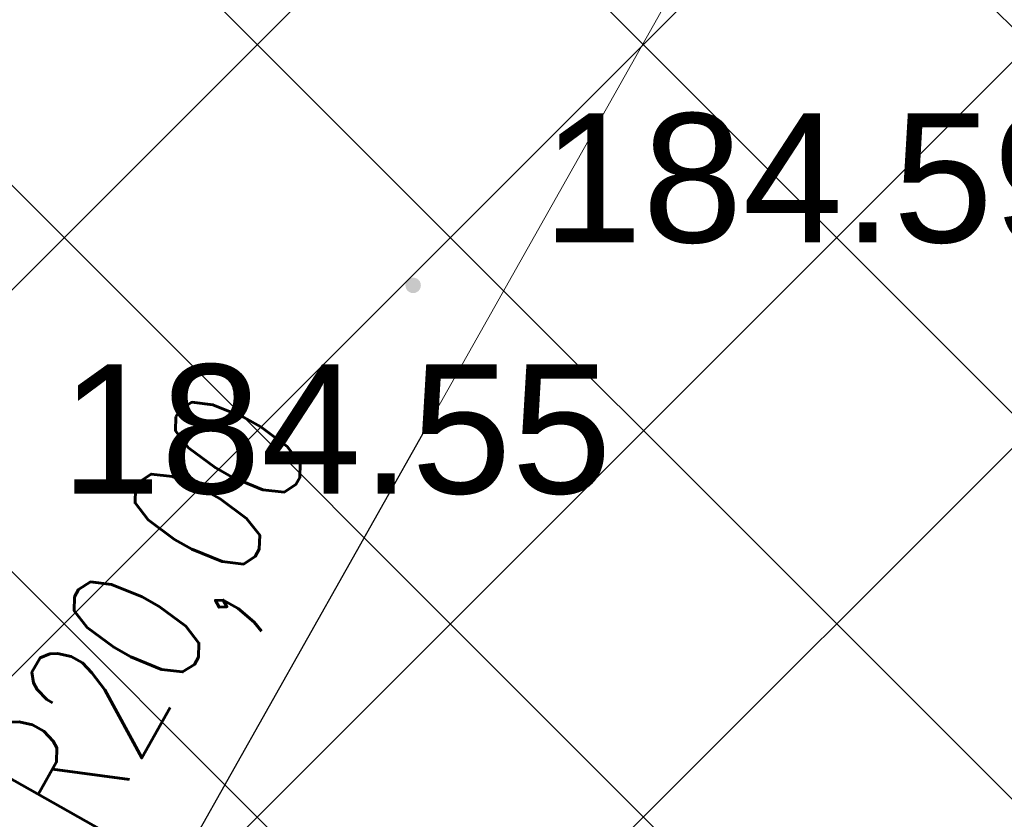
# Model space of a CAD drawing. Extents: x 8014 to 6635291, y -5609 to 5765892.
# Tile 72 of 158: x 6601188.45 to 6601194.18, y 5731782.04 to 5731786.68. Entities that reach past the tile are written whole.
import ezdxf
from ezdxf import colors
from ezdxf.entities.mleader import LeaderData, LeaderLine
from ezdxf.math import Vec2, Vec3

# ---------------------------------------------------------------- set-up
doc = ezdxf.new("R2010")
doc.units = 0
doc.header["$PDSIZE"] = 0.75
doc.layers.get('0').update_dxf_attribs({"linetype": 'CONTINUOUS'})
doc.layers.get('Defpoints').update_dxf_attribs({"linetype": 'CONTINUOUS'})
for name, color, linetype, lineweight in [('!m_rozbiórka', 242, 'CONTINUOUS', 15), ('D_WYMIARY', 7, 'CONTINUOUS', 15), ('GSPWPS', 7, 'CONTINUOUS', 13), ('GSPWPS_O', 7, 'CONTINUOUS', 13), ('OPIS', 7, 'CONTINUOUS', 0)]:
    doc.layers.add(name, color=color, linetype=linetype, lineweight=lineweight)
for name, color, linetype in [('50_KRZYWA_KOSZO_KONST', 252, 'CONTINUOUS'), ('A-SZRAF- DROGI', 130, 'CONTINUOUS'), ('a_chodnik', 31, 'CONTINUOUS'), ('a_zieleń', 80, 'CONTINUOUS')]:
    doc.layers.add(name, color=color, linetype=linetype)
doc.layers.add('AP_HATCH_DROGI', color=7, linetype='CONTINUOUS', lineweight=15, true_color=0x949494)
doc.styles.add('Arial', font='arial.ttf')
doc.styles.add('ROMANS', font='romans.shx', dxfattribs={"width": 0.7})
doc.dimstyles.new('wymiary 1000', dxfattribs={"dimtxt": 1.2, "dimasz": 0.5, "dimexe": 0.2, "dimexo": 0, "dimgap": 0.3, "dimtad": 1, "dimzin": 1, "dimtxsty": 'ROMANS', "dimblk": 'OBLIQUE', "dimcen": 1.5, "dimazin": 0, "dimtfac": 1, "dimtix": 1, "dimtmove": 0, "dimatfit": 3, "dimfxl": 1.25, "dimarcsym": 0})

# ---------------------------------------------------------------- blocks, each defined once
blk = doc.blocks.new('D_GSPWPS1')
blk.add_hatch(color=0).paths.add_polyline_path([(-0.045, 0), (-0.043467, -0.011647), (-0.038971, -0.0225), (-0.03182, -0.03182), (-0.0225, -0.038971), (-0.011647, -0.043467), (0, -0.045), (0.011647, -0.043467), (0.0225, -0.038971), (0.03182, -0.03182), (0.038971, -0.0225), (0.043467, -0.011647), (0.045, 0), (0.043467, 0.011647), (0.038971, 0.0225), (0.03182, 0.03182), (0.0225, 0.038971), (0.011647, 0.043467), (0, 0.045), (-0.011647, 0.043467), (-0.0225, 0.038971), (-0.03182, 0.03182), (-0.038971, 0.0225), (-0.043467, 0.011647)])
blk = doc.blocks.new('_None')
blk = doc.blocks.new('_Oblique')
at = {"color": 0, "linetype": 'ByBlock', "lineweight": -2}
blk.add_line((-0.5, -0.5), (0.5, 0.5), dxfattribs=at)
blk = doc.blocks.new('*D352')
at = {"layer": 'D_WYMIARY', "color": 0, "linetype": 'Continuous', "lineweight": -2}
blk.add_line((6601185.05406356, 5731774.096999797), (6601190.795644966, 5731784.276018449), dxfattribs=at)
at = {"layer": 'Defpoints', "color": 0}
for p in [(6601194.879930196, 5731791.516883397), (6601185.05406356, 5731774.096999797)]:
    blk.add_point(p, dxfattribs=at)
at = {"layer": 'D_WYMIARY', "color": 0, "linetype": 'Continuous', "lineweight": -2, "xscale": 0.5, "yscale": 0.5, "zscale": 0.5, "rotation": 240.5743759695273}
blk.add_blockref('_Oblique', (6601185.05406356, 5731774.096999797), dxfattribs=at)
at = {"layer": 'D_WYMIARY', "color": 0, "lineweight": 9, "insert": (6601189.290939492, 5731783.188278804), "char_height": 0.8, "attachment_point": 5, "rotation": 60.57437596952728, "style": 'ROMANS'}
blk.add_mtext('R20,00', dxfattribs=at)

msp = doc.modelspace()

# ---------------------------------------------------------------- hatches: boundary and pattern name
at = {"layer": '!m_rozbiórka', "transparency": 33554687}
h = msp.add_hatch(dxfattribs=at)
h.set_pattern_fill('ANSI37', color=256, scale=0.5)
h.set_pattern_definition([(45, (0, 0), (-1.122532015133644, 1.122532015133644), []), (135, (0, 0), (-1.122532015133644, -1.122532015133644), [])])
edge = h.paths.add_edge_path()
edge.add_line((6601175.89934984, 5731779.260818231), (6601192.12649969, 5731790.61388589))
edge.add_line((6601192.12649969, 5731790.61388589), (6601200.0052404, 5731778.37170096))
edge.add_arc((6601207.201025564, 5731783.217664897), 8.675407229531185, 213.9580897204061, 252.9347606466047)
edge.add_line((6601204.65513706, 5731774.92422518), (6601207.57071661, 5731774.17247705))
edge.add_arc((6601233.48332714, 5731660.660376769), 116.4322133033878, 102.8591647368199, 106.4917338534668)
edge.add_arc((6601194.879930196, 5731791.516883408), 20.00000000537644, 240.5743759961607, 286.11394049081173, ccw=False)
edge.add_line((6601185.054063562, 5731774.096999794), (6601175.89934984, 5731779.260818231))
at = {"layer": 'A-SZRAF- DROGI', "linetype": 'ByBlock', "lineweight": 0}
h = msp.add_hatch(dxfattribs=at)
h.set_pattern_fill('ANSI37', color=253, scale=3, style=0)
h.set_pattern_definition([(45, (3365827.470421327, 2822255.75228963), (-0.2651650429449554, 0.2651650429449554), []), (135, (3365827.470421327, 2822255.75228963), (-0.2651650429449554, -0.2651650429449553), [])])
h.paths.add_polyline_path([(6601164.801, 5731825.446), (6601168.790559, 5731826.947746), (6601168.820585, 5731824.474329), (6601166.454, 5731823.503)])
edge = h.paths.add_edge_path()
edge.add_line((6601172.476, 5731825.895), (6601172.4105, 5731828.025676))
edge.add_line((6601172.4105, 5731828.025676), (6601173.992, 5731828.189))
edge.add_arc((6601186.03492027, 5732243.680015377), 415.665509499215, 268.3397586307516, 269.9116548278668)
edge.add_line((6601185.394, 5731828.015), (6601205.043, 5731828.193))
edge.add_line((6601205.043, 5731828.193), (6601225.2324, 5731828.343))
edge.add_line((6601225.2324, 5731828.343), (6601245.168, 5731828.586))
edge.add_line((6601245.168, 5731828.586), (6601245.54301782, 5731828.590239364))
edge.add_line((6601245.54301782, 5731828.590239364), (6601246.883624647, 5731826.593755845))
edge.add_line((6601246.883624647, 5731826.593755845), (6601221.789705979, 5731826.309230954))
edge.add_line((6601221.789705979, 5731826.309230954), (6601205.136, 5731826.031))
edge.add_line((6601205.136, 5731826.031), (6601185.273, 5731825.848))
edge.add_line((6601185.273, 5731825.848), (6601173.834, 5731826.053))
edge.add_line((6601173.834, 5731826.053), (6601172.476, 5731825.895))
edge = h.paths.add_edge_path()
edge.add_line((6601111.994, 5731733.86), (6601109.203, 5731750.836))
edge.add_line((6601109.203, 5731750.836), (6601106.88, 5731760.994))
edge.add_line((6601106.88, 5731760.994), (6601102.557, 5731779.174))
edge.add_line((6601102.557, 5731779.174), (6601096.809, 5731802.335))
edge.add_line((6601096.809, 5731802.335), (6601093.3935, 5731815.0755))
edge.add_arc((6601112.890643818, 5731821.406846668), 20.49937969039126, 186.6456011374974, 197.9902726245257, ccw=False)
edge.add_arc((6601104.100382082, 5731821.197027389), 11.77172068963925, 157.093056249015, 190.5856574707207, ccw=False)
edge.add_line((6601093.257, 5731825.779000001), (6601095.519, 5731824.743))
edge.add_line((6601095.519, 5731824.743), (6601101.325, 5731802.801))
edge.add_line((6601101.325, 5731802.801), (6601106.886, 5731780.522))
edge.add_line((6601106.886, 5731780.522), (6601111.376, 5731762.136))
edge.add_line((6601111.376, 5731762.136), (6601116.585, 5731733.745))
edge.add_line((6601116.585, 5731733.745), (6601117.929, 5731724.497))
edge.add_line((6601117.929, 5731724.497), (6601120.174581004, 5731712.998631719))
edge.add_line((6601120.174581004, 5731712.998631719), (6601122.073782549, 5731714.127215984))
edge.add_line((6601122.073782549, 5731714.127215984), (6601119.954, 5731724.963))
edge.add_line((6601119.954, 5731724.963), (6601118.634, 5731734.045))
edge.add_line((6601118.634, 5731734.045), (6601113.329, 5731762.836))
edge.add_line((6601113.329, 5731762.836), (6601108.915, 5731781.012))
edge.add_line((6601108.915, 5731781.012), (6601103.286, 5731803.464))
edge.add_line((6601103.286, 5731803.464), (6601098.333, 5731822.44))
edge.add_line((6601098.333, 5731822.44), (6601100.26, 5731826.8))
edge.add_line((6601100.26, 5731826.8), (6601104.18, 5731826.61))
edge.add_line((6601104.18, 5731826.61), (6601124.59, 5731825.705))
edge.add_arc((6601125.610328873, 5731847.683485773), 22.00215689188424, 254.8648362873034, 267.34201003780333, ccw=False)
edge.add_line((6601119.865631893, 5731826.444527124), (6601114.201632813, 5731827.976553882))
edge.add_arc((6601110.333611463, 5731814.50400797), 14.01681427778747, 73.98101766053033, 84.72925958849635)
edge.add_line((6601111.621225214, 5731828.46155551), (6601104.31, 5731828.801))
edge.add_line((6601104.31, 5731828.801), (6601098.736000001, 5731829.044))
edge.add_arc((6601099.467862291, 5731836.320540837), 7.313252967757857, 237.4214308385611, 264.25660123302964, ccw=False)
edge.add_line((6601095.530000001, 5731830.158), (6601092.874, 5731826.011))
edge.add_arc((6601101.918260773, 5731821.943692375), 9.916735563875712, 155.7860047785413, 175.0173574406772)
edge.add_arc((6601112.859662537, 5731821.4016454), 20.86790340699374, 176.1439813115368, 198.0522861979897)
edge.add_line((6601093.019, 5731814.935), (6601096.416, 5731802.213))
edge.add_line((6601096.416, 5731802.213), (6601102.139, 5731779.125))
edge.add_line((6601102.139, 5731779.125), (6601106.492, 5731760.912))
edge.add_line((6601106.492, 5731760.912), (6601108.825, 5731750.719))
edge.add_line((6601108.825, 5731750.719), (6601111.607, 5731733.785))
edge.add_line((6601111.607, 5731733.785), (6601115.11, 5731713.014))
edge.add_line((6601115.11, 5731713.014), (6601115.782940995, 5731710.388937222))
edge.add_line((6601115.782940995, 5731710.388937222), (6601116.122591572, 5731710.590771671))
edge.add_line((6601116.122591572, 5731710.590771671), (6601115.488, 5731713.094))
edge.add_line((6601115.488, 5731713.094), (6601113.741, 5731723.477))
edge.add_line((6601113.741, 5731723.477), (6601111.994, 5731733.86))
at = {"layer": 'a_chodnik', "lineweight": 13, "transparency": 33554687}
h = msp.add_hatch(dxfattribs=at)
h.set_pattern_fill('ANSI37-METRIC', color=256, scale=0.2, angle=280.2340517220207)
h.set_pattern_definition([(325.2340517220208, (0, 0), (0.3620931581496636, 0.5216450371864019), []), (55.23405172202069, (0, 0), (-0.5216450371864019, 0.3620931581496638), [])])
h.paths.add_polyline_path([(6601194.246757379, 5731793.894956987), (6601194.215775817, 5731797.133052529), (6601193.225387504, 5731796.123685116), (6601193.239395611, 5731794.659602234), (6601194.246757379, 5731793.894956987)])
h.paths.add_polyline_path([(6601194.246757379, 5731793.894956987), (6601193.239395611, 5731794.659602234), (6601193.244759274, 5731794.09900901, -0.2473320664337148), (6601192.391404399, 5731792.44115067), (6601184.962975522, 5731787.243756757), (6601184.962938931, 5731787.235423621), (6601184.941439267, 5731787.201271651), (6601184.920092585, 5731787.201956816), (6601184.916287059, 5731787.211090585), (6601183.212613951, 5731786.019094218, -0.2018006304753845), (6601180.937978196, 5731785.528927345), (6601180.938117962, 5731785.515256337, -0.01914406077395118), (6601180.927381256, 5731785.132726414), (6601182.640627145, 5731784.398434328), (6601194.259836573, 5731792.527960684), (6601194.246757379, 5731793.894956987)])
h.paths.add_polyline_path([(6601182.640627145, 5731784.398434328), (6601180.927381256, 5731785.132726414, -0.04070849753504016), (6601180.807769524, 5731784.328882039), (6601182.541218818, 5731784.328882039), (6601182.640627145, 5731784.398434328)])
h.paths.add_polyline_path([(6601180.807769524, 5731784.328882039, 0.04070849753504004), (6601180.927381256, 5731785.132726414), (6601180.490661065, 5731785.319903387, -0.0411077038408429), (6601180.347307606, 5731784.328882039), (6601180.807769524, 5731784.328882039, 0.04070849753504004)])
h.paths.add_polyline_path([(6601179.222982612, 5731786.327350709), (6601178.162378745, 5731786.944962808, -0.005225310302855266), (6601177.708529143, 5731786.512316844), (6601179.22768519, 5731785.861211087), (6601179.222982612, 5731786.327350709)])
h.paths.add_polyline_path([(6601179.190745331, 5731784.328882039, 0.02863642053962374), (6601179.233917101, 5731785.243477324), (6601179.22768519, 5731785.861211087), (6601177.708529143, 5731786.512316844, -0.008710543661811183), (6601176.932199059, 5731785.812497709), (6601176.932197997, 5731785.464012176, -0.2917963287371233), (6601176.353734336, 5731784.557203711), (6601176.353734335, 5731784.328882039), (6601179.190745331, 5731784.328882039, 0.02863642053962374)])
h.paths.add_polyline_path([(6601180.501989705, 5731785.64551439, -0.04771992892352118), (6601179.983128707, 5731785.884701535), (6601179.222982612, 5731786.327350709), (6601179.22768519, 5731785.861211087), (6601180.490661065, 5731785.319903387, 0.01335516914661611), (6601180.501989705, 5731785.64551439, -0.04771992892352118)])
h.paths.add_polyline_path([(6601178.080613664, 5731786.992576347, 0.1412764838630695), (6601176.541231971, 5731787.390177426), (6601176.353544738, 5731787.388257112), (6601176.353544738, 5731787.378575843), (6601176.353734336, 5731787.378575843), (6601176.353734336, 5731786.990827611, -0.04925186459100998), (6601176.522947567, 5731786.890871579), (6601176.522952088, 5731786.915537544), (6601177.422952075, 5731786.915372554), (6601177.422906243, 5731786.665372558), (6601177.369921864, 5731786.665382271), (6601177.369920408, 5731786.657443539), (6601177.708529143, 5731786.512316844, 0.005225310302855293), (6601178.162378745, 5731786.944962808), (6601178.080613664, 5731786.992576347, 0.1412764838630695)])
h.paths.add_polyline_path([(6601176.932199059, 5731785.812497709), (6601176.932199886, 5731786.084012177, 0.1563945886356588), (6601176.745759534, 5731786.665496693), (6601176.522906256, 5731786.665537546), (6601176.522947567, 5731786.890871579, 0.04925186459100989), (6601176.353734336, 5731786.990827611), (6601176.353734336, 5731785.321743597, 0.006321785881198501), (6601176.932199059, 5731785.812497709)])
h.paths.add_polyline_path([(6601176.932199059, 5731785.812497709, 0.008710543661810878), (6601177.708529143, 5731786.512316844), (6601177.369920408, 5731786.657443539), (6601177.369921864, 5731786.665382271), (6601176.745759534, 5731786.665496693, -0.1563945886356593), (6601176.932199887, 5731786.084012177), (6601176.932199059, 5731785.812497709, 0.008710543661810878)])
h.paths.add_polyline_path([(6601176.353734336, 5731784.557203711, 0.2917963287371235), (6601176.932197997, 5731785.464012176), (6601176.932199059, 5731785.812497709, -0.006321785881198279), (6601176.353734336, 5731785.321743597), (6601176.353734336, 5731784.557203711, 0.2917963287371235)])
h.paths.add_polyline_path([(6601192.914, 5731790.78725), (6601192.914, 5731792.053), (6601196.45375, 5731792.053), (6601196.45375, 5731790.78725)])
edge = h.paths.add_edge_path()
edge.add_line((6601181.416804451, 5731787.530199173), (6601181.30558633, 5731787.5498259))
edge.add_line((6601181.30558633, 5731787.5498259), (6601181.383316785, 5731787.602243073))
edge.add_arc((6601181.693754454, 5731787.702736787), 0.3262982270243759, 197.9376092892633, 211.9225727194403)
at = {"layer": 'a_zieleń', "transparency": 33554687}
h = msp.add_hatch(dxfattribs=at)
h.set_pattern_fill('ANSI31', color=256, scale=2, angle=0.5415578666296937)
h.set_pattern_definition([(45.5415578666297, (6600987.53512271, 5732094.771343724), (-0.1784396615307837, 0.1750979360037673), [])])
edge = h.paths.add_edge_path()
edge.add_line((6601184.522925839, 5731785.715408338), (6601184.766921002, 5731785.473322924))
edge.add_line((6601184.766921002, 5731785.473322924), (6601208.79, 5731802.27))
edge.add_line((6601208.79, 5731802.27), (6601211.05, 5731814.48))
edge.add_line((6601211.05, 5731814.48), (6601142.150843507, 5731813.822858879))
edge.add_arc((6601143.69840858, 5731819.101553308), 5.500870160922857, 253.6603434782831, 270.5475106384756)
edge.add_line((6601143.750973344, 5731813.6009343), (6601191.033618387, 5731814.053326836))
edge.add_arc((6601191.121506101, 5731812.113382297), 1.941934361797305, 359.83740764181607, 92.59396805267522, ccw=False)
edge.add_line((6601193.063432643, 5731812.107871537), (6601193.07399525, 5731811.003901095))
edge.add_line((6601193.07399525, 5731811.003901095), (6601197.383252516, 5731811.044963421))
edge.add_line((6601197.383252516, 5731811.044963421), (6601197.425292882, 5731806.620725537))
edge.add_line((6601197.425292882, 5731806.620725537), (6601199.73158594, 5731806.642472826))
edge.add_line((6601199.73158594, 5731806.642472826), (6601199.802988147, 5731799.171269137))
edge.add_line((6601199.802988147, 5731799.171269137), (6601197.516155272, 5731797.164784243))
edge.add_line((6601197.516155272, 5731797.164784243), (6601194.215775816, 5731797.133052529))
edge.add_line((6601194.215775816, 5731797.133052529), (6601194.250820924, 5731793.47024802))
edge.add_arc((6601191.537576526, 5731793.658273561), 2.719751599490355, 281.08944697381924, 356.0357887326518, ccw=False)
edge.add_line((6601192.060696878, 5731790.989304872), (6601185.152182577, 5731786.155675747))
edge.add_arc((71774552.68679601, -87417922.68084788), 113685689.9179969, 124.9790439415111, 124.9790443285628)
h.paths.add_polyline_path([(6601204.905956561, 5731809.178180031), (6601202.576515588, 5731808.578882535), (6601203.741236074, 5731808.878531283)], flags=16)
at = {"layer": 'AP_HATCH_DROGI', "transparency": 33554687}
h = msp.add_hatch(dxfattribs=at)
h.set_pattern_fill('ANSI37', color=8, scale=0.4, style=0)
h.set_pattern_definition([(45, (-235.1363771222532, -0.007408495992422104), (-0.8980256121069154, 0.8980256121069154), []), (135, (-235.1363771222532, -0.007408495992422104), (-0.8980256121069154, -0.8980256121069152), [])])
h.paths.add_polyline_path([(6601193.249542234, 5731793.599106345), (6601193.023173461, 5731793.157140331), (6601192.537164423, 5731792.545996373), (6601191.365211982, 5731791.715704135), (6601183.212684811, 5731786.011685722), (6601182.497746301, 5731785.59703122), (6601181.617589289, 5731785.472365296), (6601180.787473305, 5731785.553877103), (6601179.223053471, 5731786.31994221), (6601177.752199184, 5731787.151714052), (6601177.339079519, 5731787.292707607), (6601176.353805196, 5731787.380852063), (6601169.258341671, 5731787.337031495), (6601168.753547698, 5731787.164823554), (6601168.391850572, 5731786.815376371), (6601168.269527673, 5731786.161551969), (6601168.290580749, 5731783.987948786), (6601168.488974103, 5731783.423273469), (6601168.945697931, 5731783.165323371), (6601175.69063093, 5731779.256652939), (6601170.30296666, 5731775.521471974), (6601167.794910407, 5731776.936167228), (6601167.128955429, 5731777.163692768), (6601166.526245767, 5731776.961653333), (6601165.767206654, 5731775.783688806), (6601163.33174438, 5731771.472463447), (6601149.285564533, 5731779.333072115), (6601151.242391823, 5731782.823348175, 0.4126509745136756), (6601150.866490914, 5731784.182768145, -0.1085287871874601), (6601148.96558026, 5731785.930285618), (6601146.409825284, 5731789.580268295, 0.3525795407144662), (6601145.069900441, 5731789.886280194), (6601141.732827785, 5731787.547236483), (6601129.630619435, 5731804.831204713), (6601132.978262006, 5731807.182528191, 0.4134176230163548), (6601133.224768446, 5731808.57313886, -0.1152150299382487), (6601132.259080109, 5731812.541634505), (6601132.249191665, 5731813.578443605), (6601191.12157696, 5731814.047908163), (6601191.993802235, 5731813.804172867), (6601192.465289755, 5731813.507952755), (6601192.845826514, 5731812.99932286), (6601193.051446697, 5731812.404393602), (6601193.047141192, 5731810.787722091), (6601189.71617973, 5731810.759041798), (6601189.71617973, 5731810.476779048), (6601189.478657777, 5731810.589941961), (6601189.137921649, 5731810.649778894), (6601188.638827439, 5731810.516336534), (6601188.455564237, 5731810.361099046), (6601188.183916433, 5731809.949719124), (6601188.300918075, 5731797.719288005), (6601188.593649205, 5731797.284428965), (6601189.24852946, 5731797.040421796), (6601189.730764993, 5731797.164266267), (6601189.9472133, 5731797.324671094), (6601190.197602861, 5731797.731115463, -0.05991203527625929), (6601190.100695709, 5731797.525527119), (6601190.166834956, 5731797.525527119), (6601193.211719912, 5731797.5521764), (6601193.249542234, 5731793.599106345)], is_closed=False)
h.paths.add_polyline_path([(6601150.891862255, 5731811.46124344), (6601160.891791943, 5731811.516907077), (6601161.10822189, 5731789.159091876), (6601151.108690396, 5731789.062293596)], flags=16)
h.paths.add_polyline_path([(6601183.692642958, 5731809.969609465), (6601184.392950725, 5731809.683450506), (6601184.692597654, 5731808.979128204), (6601184.811738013, 5731796.463292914), (6601184.682850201, 5731795.960525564), (6601184.52561327, 5731795.751385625), (6601184.137843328, 5731795.50636878), (6601183.821335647, 5731795.45177002), (6601168.207583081, 5731795.409667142), (6601167.268951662, 5731795.745236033), (6601166.254055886, 5731796.470527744), (6601165.426889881, 5731797.629044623), (6601165.163207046, 5731798.3539978), (6601165.033918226, 5731799.292866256), (6601165.009865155, 5731801.818820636), (6601164.931315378, 5731807.967476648), (6601165.324893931, 5731808.648588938), (6601165.820058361, 5731809.170203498), (6601166.435272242, 5731809.557882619), (6601167.143473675, 5731809.853225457)], flags=16)

# ---------------------------------------------------------------- linework, layer by layer
at = {"layer": '50_KRZYWA_KOSZO_KONST', "lineweight": 9}
msp.add_lwpolyline([(6601200.430898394, 5731772.302650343), (6601194.879930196, 5731791.516883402), (6601185.054063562, 5731774.096999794)], dxfattribs=at)

# ---------------------------------------------------------------- block references
at = {"layer": 'GSPWPS', "color": 8, "linetype": 'Continuous', "lineweight": 13}
msp.add_blockref('D_GSPWPS1', (6601190.74, 5731785.14, 10.08), dxfattribs=at)

# ---------------------------------------------------------------- texts
at = {"layer": 'GSPWPS_O', "color": 8, "linetype": 'Continuous', "lineweight": 0, "style": 'Arial'}
for s, p in [('184.59', (6601191.49, 5731785.39, 10.8)), ('184.55', (6601188.69, 5731783.93, 10.8))]:
    msp.add_text(s, height=0.75, dxfattribs=at).set_placement(p)

# ---------------------------------------------------------------- dimensions: what is measured, and where the dimension line sits
at = {"layer": 'D_WYMIARY', "linetype": 'Continuous', "lineweight": 9}
dim = msp.add_radius_dim(center=(6601194.879930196, 5731791.516883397), mpoint=(6601185.05406356, 5731774.096999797), dimstyle='wymiary 1000', override={"dimtxt": 0.8, "dimzin": 0, "dimtxsty": 'ROMANS'}, dxfattribs=at)
dim.commit()
dim.dimension.update_dxf_attribs({"geometry": '*D352', "text_midpoint": (6601189.966996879, 5731782.806941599), "dimtype": 164})

# ---------------------------------------------------------------- leaders
at = {"layer": 'OPIS', "linetype": 'Continuous'}
ml = msp.add_multileader_mtext('Standard', dxfattribs=at)
ml.set_content('Zbiornik retencyjny \\PV=120 m3', style='Arial')
ml.set_leader_properties()
ml.set_arrow_properties(name='NONE')
ml.build(insert=Vec2(0, 0))
ml.multileader.update_dxf_attribs({"text_left_attachment_type": 6, "text_right_attachment_type": 6, "dogleg_length": 1, "arrow_head_size": 1.25})
ctx = ml.context
ctx.base_point, ctx.char_height, ctx.arrow_head_size, ctx.landing_gap_size, ctx.plane_origin = Vec3(6601205.185666, 5731787.862965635, 10.8), 0.75, 1.25, 0.5, Vec3(6601204.121712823, 5731783.188399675, 10.8)
ctx.left_attachment, ctx.right_attachment = 6, 6
notes = []
notes.append((ctx, [(0, (1, 1, 0), (6601204.185666, 5731787.862965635, 10.8), (1, 0), 1, [(0, [(6601177.717418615, 5731793.801663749, 10.8)], 0, [])])]))
ctx.mtext.insert, ctx.mtext.flow_direction = Vec3(6601205.685666, 5731788.762965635, 10.8), 5
for ctx, leaders in notes:
    for number, flags, end, landing, length, lines in leaders:
        leader = LeaderData()
        leader.index, (leader.has_last_leader_line, leader.has_dogleg_vector, leader.attachment_direction) = number, flags
        leader.last_leader_point, leader.dogleg_vector, leader.dogleg_length = Vec3(end), Vec3(landing), length
        for number, points, colour, breaks in lines:
            line = LeaderLine()
            line.index, line.vertices, line.color, line.breaks = number, Vec3.list(points), colors.encode_raw_color(colour), breaks
            leader.lines.append(line)
        ctx.leaders.append(leader)

doc.saveas('drawing.dxf')
